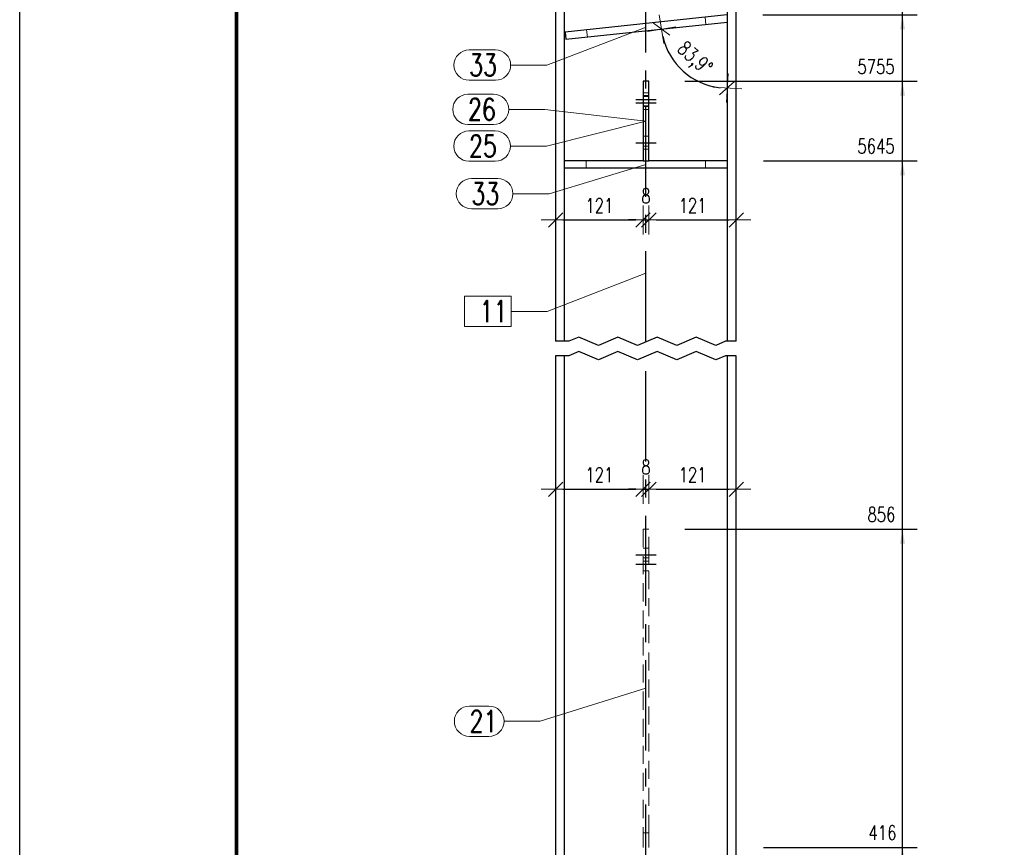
# Model space of a CAD drawing. Header units: millimetres. Extents: x 2097 to 3301, y 14853 to 15503.
# Tile 2 of 97: x 2099 to 2236, y 14961 to 15075. Entities that reach past the tile are written whole.
import ezdxf

# ---------------------------------------------------------------- set-up
doc = ezdxf.new("R2010")
doc.units = ezdxf.units.MM
doc.header["$LTSCALE"] = 10
doc.linetypes.add('HIDDEN', pattern=[0.375, 0.25, -0.125])
doc.linetypes.add('MITTE', pattern=[2, 1.25, -0.25, 0.25, -0.25])
doc.layers.get('Defpoints').update_dxf_attribs({"color": 1})
doc.layers.add('_FORMATKA', color=8, linetype='Continuous', plot=False)
for name, color, linetype, lineweight in [('_RAMKA', 7, 'Continuous', 35), ('PS_DIM', 4, 'Continuous', 13), ('PS_Hidden', 2, 'HIDDEN', 9), ('PS_Pos', 1, 'Continuous', 15), ('PS_SOLID', 7, 'Continuous', 30)]:
    doc.layers.add(name, color=color, linetype=linetype, lineweight=lineweight)
doc.layers.add('PS_MID', color=5, linetype='MITTE')
doc.layers.add('PS_SHAPE', color=3, linetype='Continuous')
doc.styles.add('simplex', font='simplex.shx', dxfattribs={"width": 0.75})
doc.dimstyles.new('1_10_GŁ_DS1-LS10', dxfattribs={"dimtxt": 2, "dimasz": 2, "dimexe": 2, "dimexo": 5, "dimgap": 1, "dimtad": 1, "dimjust": 4, "dimdec": 0, "dimlfac": 10, "dimtxsty": 'simplex', "dimblk1": 'NONE', "dimsah": 1, "dimcen": 2, "dimclrd": 256, "dimclre": 256, "dimclrt": 3, "dimadec": 1, "dimazin": 0, "dimtfac": 1, "dimtdec": 0, "dimtmove": 2, "dimatfit": 3, "dimfxl": 1, "dimarcsym": 0})
doc.dimstyles.new('1_10_PRZ', dxfattribs={"dimtxt": 2, "dimasz": 1, "dimexe": 2, "dimexo": 5, "dimgap": 1, "dimtad": 1, "dimdec": 0, "dimlfac": 10, "dimtxsty": 'simplex', "dimblk": 'dimznak', "dimcen": 2, "dimse1": 1, "dimse2": 1, "dimclrt": 3, "dimadec": 1, "dimazin": 0, "dimtfac": 1, "dimtdec": 0, "dimtix": 1, "dimtmove": 2, "dimatfit": 3, "dimldrblk": 'dim-grot', "dimfxl": 1, "dimarcsym": 0})

# ---------------------------------------------------------------- blocks, each defined once
blk = doc.blocks.new('dimznak')
at = {"color": 0}
for points in [[(0, 2), (0, -2)], [(-2, 0), (2, 0)]]:
    blk.add_lwpolyline(points, dxfattribs=at)
at = {"color": 2}
blk.add_lwpolyline([(1, 1), (-1, -1)], dxfattribs=at)
blk = doc.blocks.new('*D1158')
at = {"layer": 'Defpoints', "color": 0, "transparency": 16777216}
for p in [(2185.6, 15010.31), (2173.5, 15004.9), (2185.6, 15004.79)]:
    blk.add_point(p, dxfattribs=at)
at = {"layer": 'PS_DIM', "color": 0, "lineweight": -2, "transparency": 16777216}
blk.add_line((2174.5, 15010.31), (2184.6, 15010.31), dxfattribs=at)
at = {"layer": 'PS_DIM', "color": 0, "lineweight": -2, "transparency": 16777216, "rotation": 180}
blk.add_blockref('dimznak', (2173.5, 15010.31), dxfattribs=at)
at = {"layer": 'PS_DIM', "color": 0, "lineweight": -2, "transparency": 16777216}
blk.add_blockref('dimznak', (2185.6, 15010.31), dxfattribs=at)
at = {"layer": 'PS_DIM', "color": 3, "transparency": 16777216, "insert": (2179.55, 15012.31), "char_height": 2, "attachment_point": 5, "style": 'simplex'}
blk.add_mtext('121', dxfattribs=at)
blk = doc.blocks.new('dim-grot')
blk.add_hatch(color=256).paths.add_polyline_path([(0, 0), (-2, 0.5), (-2, -0.5)])
blk.add_lwpolyline([(0, 0), (-2, 0.5), (-2, -0.5), (0, 0)])
blk = doc.blocks.new('*D1159')
at = {"layer": 'Defpoints', "color": 0, "transparency": 16777216}
for p in [(2186.4, 15010.31), (2185.6, 15004.79), (2186.4, 15004.79)]:
    blk.add_point(p, dxfattribs=at)
at = {"layer": 'PS_DIM', "color": 0, "lineweight": -2, "transparency": 16777216}
for p, q in [((2184.6, 15010.31), (2183.6, 15010.31)), ((2185.6, 15010.31), (2186.4, 15010.31)), ((2187.4, 15010.31), (2188.4, 15010.31))]:
    blk.add_line(p, q, dxfattribs=at)
blk.add_blockref('dimznak', (2185.6, 15010.31), dxfattribs=at)
at = {"layer": 'PS_DIM', "color": 0, "lineweight": -2, "transparency": 16777216, "rotation": 180}
blk.add_blockref('dimznak', (2186.4, 15010.31), dxfattribs=at)
at = {"layer": 'PS_DIM', "color": 3, "transparency": 16777216, "insert": (2186, 15013.4), "char_height": 2, "attachment_point": 5, "style": 'simplex'}
blk.add_mtext('8', dxfattribs=at)
blk = doc.blocks.new('*D1160')
at = {"layer": 'Defpoints', "color": 0, "transparency": 16777216}
for p in [(2198.5, 15010.31), (2186.4, 15004.79), (2198.5, 15003.77)]:
    blk.add_point(p, dxfattribs=at)
at = {"layer": 'PS_DIM', "color": 0, "lineweight": -2, "transparency": 16777216}
blk.add_line((2187.4, 15010.31), (2197.5, 15010.31), dxfattribs=at)
at = {"layer": 'PS_DIM', "color": 0, "lineweight": -2, "transparency": 16777216, "rotation": 180}
blk.add_blockref('dimznak', (2186.4, 15010.31), dxfattribs=at)
at = {"layer": 'PS_DIM', "color": 0, "lineweight": -2, "transparency": 16777216}
blk.add_blockref('dimznak', (2198.5, 15010.31), dxfattribs=at)
at = {"layer": 'PS_DIM', "color": 3, "transparency": 16777216, "insert": (2192.45, 15012.31), "char_height": 2, "attachment_point": 5, "style": 'simplex'}
blk.add_mtext('121', dxfattribs=at)
blk = doc.blocks.new('*D1161')
at = {"layer": 'Defpoints', "color": 0, "transparency": 16777216}
for p in [(2185.6, 15055.79), (2173.5, 15054.64), (2185.6, 15047.59)]:
    blk.add_point(p, dxfattribs=at)
at = {"layer": 'PS_DIM', "color": 0, "lineweight": -2, "transparency": 16777216}
blk.add_line((2174.5, 15047.59), (2184.6, 15047.59), dxfattribs=at)
at = {"layer": 'PS_DIM', "color": 0, "lineweight": -2, "transparency": 16777216, "rotation": 180}
blk.add_blockref('dimznak', (2173.5, 15047.59), dxfattribs=at)
at = {"layer": 'PS_DIM', "color": 0, "lineweight": -2, "transparency": 16777216}
blk.add_blockref('dimznak', (2185.6, 15047.59), dxfattribs=at)
at = {"layer": 'PS_DIM', "color": 3, "transparency": 16777216, "insert": (2179.55, 15049.59), "char_height": 2, "attachment_point": 5, "style": 'simplex'}
blk.add_mtext('121', dxfattribs=at)
blk = doc.blocks.new('*D1162')
at = {"layer": 'Defpoints', "color": 0, "transparency": 16777216}
for p in [(2185.6, 15055.79), (2186.4, 15055.79), (2186.4, 15047.59)]:
    blk.add_point(p, dxfattribs=at)
at = {"layer": 'PS_DIM', "color": 0, "lineweight": -2, "transparency": 16777216}
for p, q in [((2184.6, 15047.59), (2183.6, 15047.59)), ((2185.6, 15047.59), (2186.4, 15047.59)), ((2187.4, 15047.59), (2188.4, 15047.59))]:
    blk.add_line(p, q, dxfattribs=at)
blk.add_blockref('dimznak', (2185.6, 15047.59), dxfattribs=at)
at = {"layer": 'PS_DIM', "color": 0, "lineweight": -2, "transparency": 16777216, "rotation": 180}
blk.add_blockref('dimznak', (2186.4, 15047.59), dxfattribs=at)
at = {"layer": 'PS_DIM', "color": 3, "transparency": 16777216, "insert": (2186, 15050.93), "char_height": 2, "attachment_point": 5, "style": 'simplex'}
blk.add_mtext('8', dxfattribs=at)
blk = doc.blocks.new('*D1163')
at = {"layer": 'Defpoints', "color": 0, "transparency": 16777216}
for p in [(2186.4, 15055.79), (2198.5, 15054.68), (2198.5, 15047.59)]:
    blk.add_point(p, dxfattribs=at)
at = {"layer": 'PS_DIM', "color": 0, "lineweight": -2, "transparency": 16777216}
blk.add_line((2187.4, 15047.59), (2197.5, 15047.59), dxfattribs=at)
at = {"layer": 'PS_DIM', "color": 0, "lineweight": -2, "transparency": 16777216, "rotation": 180}
blk.add_blockref('dimznak', (2186.4, 15047.59), dxfattribs=at)
at = {"layer": 'PS_DIM', "color": 0, "lineweight": -2, "transparency": 16777216}
blk.add_blockref('dimznak', (2198.5, 15047.59), dxfattribs=at)
at = {"layer": 'PS_DIM', "color": 3, "transparency": 16777216, "insert": (2192.45, 15049.59), "char_height": 2, "attachment_point": 5, "style": 'simplex'}
blk.add_mtext('121', dxfattribs=at)
blk = doc.blocks.new('*D1164')
at = {"layer": 'Defpoints', "color": 0, "transparency": 16777216}
for p in [(2197.25, 15161.29), (2197.25, 15149.61), (2174.91, 15147.22), (2190.09, 15144.77), (2197.25, 15035.29)]:
    blk.add_point(p, dxfattribs=at)
at = {"layer": 'PS_DIM', "color": 0, "lineweight": -2, "transparency": 16777216}
blk.add_arc((2197.25, 15149.61), 8.64, 192.7301, 263.3619, dxfattribs=at)
for p, rotation in [((2188.66, 15148.69), 99.4110277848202), ((2197.25, 15140.97), 356.6809749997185)]:
    blk.add_blockref('dimznak', p, dxfattribs=dict(at, rotation=rotation))
at = {"layer": 'PS_DIM', "color": 3, "transparency": 16777216, "insert": (2192.94, 15144.81), "char_height": 2, "attachment_point": 5, "rotation": 318.046, "style": 'simplex'}
blk.add_mtext('83,9°', dxfattribs=at)
blk = doc.blocks.new('*D1165')
at = {"layer": 'Defpoints', "color": 0, "transparency": 16777216}
for p in [(2197.25, 15161.29), (2197.25, 15124.36), (2174.91, 15121.97), (2190.05, 15119.49), (2197.25, 15035.29)]:
    blk.add_point(p, dxfattribs=at)
at = {"layer": 'PS_DIM', "color": 0, "lineweight": -2, "transparency": 16777216}
blk.add_arc((2197.25, 15124.36), 8.69, 192.6927, 263.3993, dxfattribs=at)
for p, rotation in [((2188.61, 15123.43), 99.39233707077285), ((2197.25, 15115.67), 356.699665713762)]:
    blk.add_blockref('dimznak', p, dxfattribs=dict(at, rotation=rotation))
at = {"layer": 'PS_DIM', "color": 3, "transparency": 16777216, "insert": (2192.9, 15119.53), "char_height": 2, "attachment_point": 5, "rotation": 318.046, "style": 'simplex'}
blk.add_mtext('83,9°', dxfattribs=at)
blk = doc.blocks.new('*D1166')
at = {"layer": 'Defpoints', "color": 0, "transparency": 16777216}
for p in [(2197.25, 15161.29), (2197.25, 15105.36), (2174.91, 15102.97), (2189.95, 15100.42), (2197.25, 15035.29)]:
    blk.add_point(p, dxfattribs=at)
at = {"layer": 'PS_DIM', "color": 0, "lineweight": -2, "transparency": 16777216}
blk.add_arc((2197.25, 15105.36), 8.81, 192.6004, 263.4916, dxfattribs=at)
for p, rotation in [((2188.49, 15104.42), 99.34621714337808), ((2197.25, 15096.55), 356.7457856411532)]:
    blk.add_blockref('dimznak', p, dxfattribs=dict(at, rotation=rotation))
at = {"layer": 'PS_DIM', "color": 3, "transparency": 16777216, "insert": (2192.82, 15100.43), "char_height": 2, "attachment_point": 5, "rotation": 318.046, "style": 'simplex'}
blk.add_mtext('83,9°', dxfattribs=at)
blk = doc.blocks.new('*D1167')
at = {"layer": 'Defpoints', "color": 0, "transparency": 16777216}
for p in [(2197.25, 15161.29), (2197.25, 15074.98), (2174.91, 15072.6), (2189.68, 15069.87), (2197.25, 15035.29)]:
    blk.add_point(p, dxfattribs=at)
at = {"layer": 'PS_DIM', "color": 0, "lineweight": -2, "transparency": 16777216}
blk.add_arc((2197.25, 15074.98), 9.13, 192.3702, 263.7218, dxfattribs=at)
for p, rotation in [((2188.17, 15074.01), 99.23109958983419), ((2197.25, 15065.85), 356.8609031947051)]:
    blk.add_blockref('dimznak', p, dxfattribs=dict(at, rotation=rotation))
at = {"layer": 'PS_DIM', "color": 3, "transparency": 16777216, "insert": (2192.61, 15069.82), "char_height": 2, "attachment_point": 5, "rotation": 318.046, "style": 'simplex'}
blk.add_mtext('83,9°', dxfattribs=at)
blk = doc.blocks.new('*D1190')
at = {"layer": 'Defpoints', "color": 0, "transparency": 16777216}
for p in [(2197.25, 14960.73), (2221.5, 14960.73), (2198.5, 14919.15)]:
    blk.add_point(p, dxfattribs=at)
at = {"layer": 'PS_DIM', "lineweight": -2, "transparency": 16777216}
for p, q in [((2202.25, 14960.73), (2223.5, 14960.73)), ((2221.5, 14919.15), (2221.5, 14958.73)), ((2203.5, 14919.15), (2223.5, 14919.15))]:
    blk.add_line(p, q, dxfattribs=at)
at = {"layer": 'PS_DIM', "transparency": 16777216}
blk.add_solid([(2221.16, 14958.73), (2221.83, 14958.73), (2221.5, 14960.73)], dxfattribs=at)
at = {"layer": 'PS_DIM', "color": 3, "transparency": 16777216, "insert": (2218.73, 14962.75), "char_height": 2, "attachment_point": 5, "rotation": 0.0573, "style": 'simplex'}
blk.add_mtext('416', dxfattribs=at)
blk = doc.blocks.new('_None')
blk = doc.blocks.new('*D1191')
at = {"layer": 'Defpoints', "color": 0, "transparency": 16777216}
for p in [(2186.4, 15004.79), (2221.5, 15004.79), (2198.5, 14919.15)]:
    blk.add_point(p, dxfattribs=at)
at = {"layer": 'PS_DIM', "lineweight": -2, "transparency": 16777216}
for p, q in [((2191.4, 15004.79), (2223.5, 15004.79)), ((2221.5, 14919.15), (2221.5, 15002.79)), ((2203.5, 14919.15), (2223.5, 14919.15))]:
    blk.add_line(p, q, dxfattribs=at)
at = {"layer": 'PS_DIM', "transparency": 16777216}
blk.add_solid([(2221.16, 15002.79), (2221.83, 15002.79), (2221.5, 15004.79)], dxfattribs=at)
at = {"layer": 'PS_DIM', "color": 3, "transparency": 16777216, "insert": (2218.58, 15006.81), "char_height": 2, "attachment_point": 5, "rotation": 0.0573, "style": 'simplex'}
blk.add_mtext('856', dxfattribs=at)
blk = doc.blocks.new('*D1192')
at = {"layer": 'Defpoints', "color": 0, "transparency": 16777216}
for p in [(2197.25, 15055.79), (2221.5, 15055.79), (2198.5, 14919.15)]:
    blk.add_point(p, dxfattribs=at)
at = {"layer": 'PS_DIM', "lineweight": -2, "transparency": 16777216}
for p, q in [((2202.25, 15055.79), (2223.5, 15055.79)), ((2221.5, 14919.15), (2221.5, 15053.79)), ((2203.5, 14919.15), (2223.5, 14919.15))]:
    blk.add_line(p, q, dxfattribs=at)
at = {"layer": 'PS_DIM', "transparency": 16777216}
blk.add_solid([(2221.16, 15053.79), (2221.83, 15053.79), (2221.5, 15055.79)], dxfattribs=at)
at = {"layer": 'PS_DIM', "color": 3, "transparency": 16777216, "insert": (2217.83, 15057.81), "char_height": 2, "attachment_point": 5, "rotation": 0.0573, "style": 'simplex'}
blk.add_mtext('5645', dxfattribs=at)
blk = doc.blocks.new('*D1193')
at = {"layer": 'Defpoints', "color": 0, "transparency": 16777216}
for p in [(2186.4, 15066.79), (2221.5, 15066.79), (2198.5, 14919.15)]:
    blk.add_point(p, dxfattribs=at)
at = {"layer": 'PS_DIM', "lineweight": -2, "transparency": 16777216}
for p, q in [((2191.4, 15066.79), (2223.5, 15066.79)), ((2221.5, 14919.15), (2221.5, 15064.79)), ((2203.5, 14919.15), (2223.5, 14919.15))]:
    blk.add_line(p, q, dxfattribs=at)
at = {"layer": 'PS_DIM', "transparency": 16777216}
blk.add_solid([(2221.16, 15064.79), (2221.83, 15064.79), (2221.5, 15066.79)], dxfattribs=at)
at = {"layer": 'PS_DIM', "color": 3, "transparency": 16777216, "insert": (2217.83, 15068.81), "char_height": 2, "attachment_point": 5, "rotation": 0.0573, "style": 'simplex'}
blk.add_mtext('5755', dxfattribs=at)
blk = doc.blocks.new('*D1194')
at = {"layer": 'Defpoints', "color": 0, "transparency": 16777216}
for p in [(2197.18, 15075.98), (2221.5, 15075.98), (2198.5, 14919.15)]:
    blk.add_point(p, dxfattribs=at)
at = {"layer": 'PS_DIM', "lineweight": -2, "transparency": 16777216}
for p, q in [((2202.18, 15075.98), (2223.5, 15075.98)), ((2221.5, 14919.15), (2221.5, 15073.98)), ((2203.5, 14919.15), (2223.5, 14919.15))]:
    blk.add_line(p, q, dxfattribs=at)
at = {"layer": 'PS_DIM', "transparency": 16777216}
blk.add_solid([(2221.16, 15073.98), (2221.83, 15073.98), (2221.5, 15075.98)], dxfattribs=at)
at = {"layer": 'PS_DIM', "color": 3, "transparency": 16777216, "insert": (2217.83, 15078), "char_height": 2, "attachment_point": 5, "rotation": 0.0573, "style": 'simplex'}
blk.add_mtext('5847', dxfattribs=at)
blk = doc.blocks.new('*D1195')
at = {"layer": 'Defpoints', "color": 0, "transparency": 16777216}
for p in [(2197.18, 15106.35), (2221.5, 15106.35), (2198.5, 14919.15)]:
    blk.add_point(p, dxfattribs=at)
at = {"layer": 'PS_DIM', "lineweight": -2, "transparency": 16777216}
for p, q in [((2202.18, 15106.35), (2223.5, 15106.35)), ((2221.5, 14919.15), (2221.5, 15104.35)), ((2203.5, 14919.15), (2223.5, 14919.15))]:
    blk.add_line(p, q, dxfattribs=at)
at = {"layer": 'PS_DIM', "transparency": 16777216}
blk.add_solid([(2221.16, 15104.35), (2221.83, 15104.35), (2221.5, 15106.35)], dxfattribs=at)
at = {"layer": 'PS_DIM', "color": 3, "transparency": 16777216, "insert": (2218.3, 15108.37), "char_height": 2, "attachment_point": 5, "rotation": 0.0573, "style": 'simplex'}
blk.add_mtext('6151', dxfattribs=at)
blk = doc.blocks.new('*D1196')
at = {"layer": 'Defpoints', "color": 0, "transparency": 16777216}
for p in [(2197.18, 15125.35), (2221.5, 15125.35), (2198.5, 14919.15)]:
    blk.add_point(p, dxfattribs=at)
at = {"layer": 'PS_DIM', "lineweight": -2, "transparency": 16777216}
for p, q in [((2202.18, 15125.35), (2223.5, 15125.35)), ((2221.5, 14919.15), (2221.5, 15123.35)), ((2203.5, 14919.15), (2223.5, 14919.15))]:
    blk.add_line(p, q, dxfattribs=at)
at = {"layer": 'PS_DIM', "transparency": 16777216}
blk.add_solid([(2221.16, 15123.35), (2221.83, 15123.35), (2221.5, 15125.35)], dxfattribs=at)
at = {"layer": 'PS_DIM', "color": 3, "transparency": 16777216, "insert": (2218.15, 15127.37), "char_height": 2, "attachment_point": 5, "rotation": 0.0573, "style": 'simplex'}
blk.add_mtext('6341', dxfattribs=at)
blk = doc.blocks.new('*D1197')
at = {"layer": 'Defpoints', "color": 0, "transparency": 16777216}
for p in [(2186.4, 15148.29), (2221.5, 15148.29), (2198.5, 14919.15)]:
    blk.add_point(p, dxfattribs=at)
at = {"layer": 'PS_DIM', "lineweight": -2, "transparency": 16777216}
for p, q in [((2191.4, 15148.29), (2223.5, 15148.29)), ((2221.5, 14919.15), (2221.5, 15146.29)), ((2203.5, 14919.15), (2223.5, 14919.15))]:
    blk.add_line(p, q, dxfattribs=at)
at = {"layer": 'PS_DIM', "transparency": 16777216}
blk.add_solid([(2221.16, 15146.29), (2221.83, 15146.29), (2221.5, 15148.29)], dxfattribs=at)
at = {"layer": 'PS_DIM', "color": 3, "transparency": 16777216, "insert": (2217.83, 15146.27), "char_height": 2, "attachment_point": 5, "rotation": 0.0573, "style": 'simplex'}
blk.add_mtext('6570', dxfattribs=at)
blk = doc.blocks.new('*D1198')
at = {"layer": 'Defpoints', "color": 0, "transparency": 16777216}
for p in [(2197.18, 15150.6), (2221.5, 15150.6), (2198.5, 14919.15)]:
    blk.add_point(p, dxfattribs=at)
at = {"layer": 'PS_DIM', "lineweight": -2, "transparency": 16777216}
for p, q in [((2202.18, 15150.6), (2223.5, 15150.6)), ((2221.5, 14919.15), (2221.5, 15148.6)), ((2203.5, 14919.15), (2223.5, 14919.15))]:
    blk.add_line(p, q, dxfattribs=at)
at = {"layer": 'PS_DIM', "transparency": 16777216}
blk.add_solid([(2221.16, 15148.6), (2221.83, 15148.6), (2221.5, 15150.6)], dxfattribs=at)
at = {"layer": 'PS_DIM', "color": 3, "transparency": 16777216, "insert": (2217.83, 15152.62), "char_height": 2, "attachment_point": 5, "rotation": 0.0573, "style": 'simplex'}
blk.add_mtext('6593', dxfattribs=at)
blk = doc.blocks.new('*D1199')
at = {"layer": 'Defpoints', "color": 0, "transparency": 16777216}
for p in [(2173.5, 15161.29), (2221.5, 15161.29), (2198.5, 14919.15)]:
    blk.add_point(p, dxfattribs=at)
at = {"layer": 'PS_DIM', "lineweight": -2, "transparency": 16777216}
for p, q in [((2178.5, 15161.29), (2223.5, 15161.29)), ((2221.5, 14919.15), (2221.5, 15159.29)), ((2203.5, 14919.15), (2223.5, 14919.15))]:
    blk.add_line(p, q, dxfattribs=at)
at = {"layer": 'PS_DIM', "transparency": 16777216}
blk.add_solid([(2221.16, 15159.29), (2221.83, 15159.29), (2221.5, 15161.29)], dxfattribs=at)
at = {"layer": 'PS_DIM', "color": 3, "transparency": 16777216, "insert": (2217.83, 15163.31), "char_height": 2, "attachment_point": 5, "rotation": 0.0573, "style": 'simplex'}
blk.add_mtext('6700', dxfattribs=at)
blk = doc.blocks.new('*X1557')
at = {"color": 1}
for p, q in [((2176.71, 15031.36), (2175.35, 15030.79)), ((2179.42, 15030.21), (2176.71, 15031.36)), ((2182.12, 15031.36), (2179.42, 15030.21)), ((2184.83, 15030.21), (2182.12, 15031.36)), ((2187.54, 15031.36), (2184.83, 15030.21)), ((2190.25, 15030.21), (2187.54, 15031.36)), ((2192.96, 15031.36), (2190.25, 15030.21)), ((2195.67, 15030.21), (2192.96, 15031.36)), ((2175.35, 15030.79), (2173.5, 15030.79)), ((2197.02, 15030.79), (2195.67, 15030.21)), ((2198.5, 15030.79), (2197.02, 15030.79)), ((2175.35, 15028.79), (2173.5, 15028.79)), ((2176.71, 15029.36), (2175.35, 15028.79)), ((2179.42, 15028.21), (2176.71, 15029.36)), ((2182.12, 15029.36), (2179.42, 15028.21)), ((2184.83, 15028.21), (2182.12, 15029.36)), ((2187.54, 15029.36), (2184.83, 15028.21)), ((2190.25, 15028.21), (2187.54, 15029.36)), ((2192.96, 15029.36), (2190.25, 15028.21)), ((2195.67, 15028.21), (2192.96, 15029.36)), ((2197.02, 15028.79), (2195.67, 15028.21)), ((2198.5, 15028.79), (2197.02, 15028.79))]:
    blk.add_line(p, q, dxfattribs=at)
at = {"layer": 'PS_Hidden', "color": 2, "linetype": 'HIDDEN'}
for p, q in [((2197.25, 15030.79), (2197.25, 15161.29)), ((2194.2, 15075.66), (2194.3, 15074.67)), ((2197.29, 15074.98), (2197.25, 15075.38)), ((2197.25, 15074.98), (2197.29, 15074.98)), ((2177.79, 15073.91), (2177.9, 15072.92)), ((2186.4, 15065.19), (2185.6, 15065.19)), ((2186.4, 15064.69), (2185.6, 15064.69)), ((2185.6, 15063.39), (2186.4, 15063.39)), ((2185.6, 15062.89), (2186.4, 15062.89)), ((2186.4, 15059.19), (2185.6, 15059.19)), ((2186.4, 15057.79), (2185.6, 15057.79)), ((2185.6, 15057.39), (2186.4, 15057.39)), ((2177.75, 15055.79), (2177.75, 15054.79)), ((2177.75, 15055.79), (2177.75, 15054.79)), ((2194.25, 15055.79), (2194.25, 15054.79)), ((2197.25, 14919.15), (2197.25, 15028.79)), ((2186.4, 15004.79), (2185.6, 15004.79)), ((2185.6, 15004.79), (2185.6, 14962.73)), ((2186.4, 15001.24), (2186.4, 15004.79)), ((2186.4, 15002.16), (2185.6, 15002.16)), ((2186.4, 15002.14), (2185.6, 15002.14)), ((2186.4, 14999.92), (2186.4, 15001.24)), ((2186.4, 15000.82), (2185.6, 15000.82)), ((2185.6, 15000.34), (2186.4, 15000.34)), ((2186.4, 14962.73), (2186.4, 14999.92)), ((2185.6, 14999.02), (2186.4, 14999.02)), ((2186.4, 14962.73), (2185.6, 14962.73)), ((2185.6, 14962.73), (2185.6, 14960.73)), ((2186.4, 14960.73), (2186.4, 14962.73))]:
    blk.add_line(p, q, dxfattribs=at)
at = {"layer": 'PS_MID', "color": 5, "linetype": 'MITTE'}
for p, q in [((2186, 15030.79), (2186, 15166.29)), ((2184.6, 15064.29), (2187.4, 15064.29)), ((2184.6, 15063.79), (2187.4, 15063.79)), ((2184.6, 15058.29), (2187.4, 15058.29)), ((2186, 14914.15), (2186, 15028.79)), ((2184.6, 15001.24), (2187.4, 15001.24)), ((2184.6, 14999.92), (2187.4, 14999.92))]:
    blk.add_line(p, q, dxfattribs=at)
at = {"layer": 'PS_SOLID', "color": 7, "linetype": 'Continuous'}
for p, q in [((2173.5, 15161.29), (2173.5, 15030.79)), ((2197.25, 15161.29), (2197.25, 15030.79)), ((2198.5, 15030.79), (2198.5, 15086.47)), ((2174.75, 15030.79), (2174.75, 15078.35)), ((2197.18, 15075.98), (2174.81, 15073.59)), ((2174.91, 15072.6), (2197.25, 15074.98)), ((2174.81, 15073.59), (2174.91, 15072.6)), ((2186.4, 15066.79), (2185.6, 15066.79)), ((2185.6, 15066.79), (2185.6, 15064.79)), ((2186.4, 15064.79), (2186.4, 15066.79)), ((2186.4, 15064.79), (2185.6, 15064.79)), ((2185.6, 15064.79), (2185.6, 15063.29)), ((2186.4, 15063.79), (2186.4, 15064.79)), ((2186.4, 15063.29), (2186.4, 15063.79)), ((2185.6, 15063.29), (2185.6, 15055.79)), ((2186.4, 15063.29), (2185.6, 15063.29)), ((2186.4, 15055.79), (2186.4, 15063.29)), ((2185.6, 15055.79), (2174.75, 15055.79)), ((2185.6, 15055.79), (2186.4, 15055.79)), ((2197.25, 15055.79), (2186.4, 15055.79)), ((2174.75, 15054.79), (2197.25, 15054.79)), ((2173.5, 15028.79), (2173.5, 14919.15)), ((2174.75, 14919.15), (2174.75, 15028.79)), ((2197.25, 15028.79), (2197.25, 14919.15)), ((2198.5, 14919.15), (2198.5, 15028.79))]:
    blk.add_line(p, q, dxfattribs=at)
blk = doc.blocks.new('*X1573')
at = {"color": 1}
for p, q in [((2186.05, 15074.29), (2172.28, 15069.03)), ((2161.54, 15071.13), (2165.18, 15071.13)), ((2167.28, 15069.03), (2172.28, 15069.03)), ((2161.54, 15066.93), (2165.18, 15066.93))]:
    blk.add_line(p, q, dxfattribs=at)
for centre, start, end in [((2161.54, 15069.03), 90, 270), ((2165.18, 15069.03), 270, 90)]:
    blk.add_arc(centre, 2.1, start, end, dxfattribs=at)
at = {"color": 2, "style": 'simplex', "width": 0.75}
blk.add_text('33', height=3, dxfattribs=at).set_placement((2161.54, 15067.53))
blk = doc.blocks.new('*X1574')
at = {"color": 1}
for p, q in [((2186.05, 15074.29), (2172.28, 15069.03)), ((2161.54, 15071.13), (2165.18, 15071.13)), ((2167.28, 15069.03), (2172.28, 15069.03)), ((2161.54, 15066.93), (2165.18, 15066.93))]:
    blk.add_line(p, q, dxfattribs=at)
for centre, start, end in [((2161.54, 15069.03), 90, 270), ((2165.18, 15069.03), 270, 90)]:
    blk.add_arc(centre, 2.1, start, end, dxfattribs=at)
at = {"color": 2, "style": 'simplex', "width": 0.75}
blk.add_text('33', height=3, dxfattribs=at).set_placement((2161.54, 15067.53))
blk = doc.blocks.new('*X1575')
at = {"color": 1}
for p, q in [((2186, 15061.29), (2172.26, 15057.82)), ((2161.51, 15059.92), (2165.16, 15059.92)), ((2167.26, 15057.82), (2172.26, 15057.82)), ((2161.51, 15055.72), (2165.16, 15055.72))]:
    blk.add_line(p, q, dxfattribs=at)
for centre, start, end in [((2161.51, 15057.82), 90, 270), ((2165.16, 15057.82), 270, 90)]:
    blk.add_arc(centre, 2.1, start, end, dxfattribs=at)
at = {"color": 2, "style": 'simplex', "width": 0.75}
blk.add_text('25', height=3, dxfattribs=at).set_placement((2161.51, 15056.32))
blk = doc.blocks.new('*X1576')
at = {"color": 1}
for p, q in [((2161.37, 15065), (2164.91, 15065)), ((2167.01, 15062.9), (2172.01, 15062.9)), ((2186, 15061.29), (2172.01, 15062.9)), ((2161.37, 15060.8), (2164.91, 15060.8))]:
    blk.add_line(p, q, dxfattribs=at)
for centre, start, end in [((2161.37, 15062.9), 90, 270), ((2164.91, 15062.9), 270, 90)]:
    blk.add_arc(centre, 2.1, start, end, dxfattribs=at)
at = {"color": 2, "style": 'simplex', "width": 0.75}
blk.add_text('26', height=3, dxfattribs=at).set_placement((2161.37, 15061.4))
blk = doc.blocks.new('*X1577')
at = {"color": 1}
for p, q in [((2186, 15055.29), (2172.6, 15051.23)), ((2161.86, 15053.33), (2165.5, 15053.33)), ((2167.6, 15051.23), (2172.6, 15051.23)), ((2161.86, 15049.13), (2165.5, 15049.13))]:
    blk.add_line(p, q, dxfattribs=at)
for centre, start, end in [((2161.86, 15051.23), 90, 270), ((2165.5, 15051.23), 270, 90)]:
    blk.add_arc(centre, 2.1, start, end, dxfattribs=at)
at = {"color": 2, "style": 'simplex', "width": 0.75}
blk.add_text('33', height=3, dxfattribs=at).set_placement((2161.86, 15049.73))
blk = doc.blocks.new('*X1578')
at = {"color": 1}
for p, q in [((2186, 15055.29), (2172.6, 15051.23)), ((2161.86, 15053.33), (2165.5, 15053.33)), ((2167.6, 15051.23), (2172.6, 15051.23)), ((2161.86, 15049.13), (2165.5, 15049.13))]:
    blk.add_line(p, q, dxfattribs=at)
for centre, start, end in [((2161.86, 15051.23), 90, 270), ((2165.5, 15051.23), 270, 90)]:
    blk.add_arc(centre, 2.1, start, end, dxfattribs=at)
at = {"color": 2, "style": 'simplex', "width": 0.75}
blk.add_text('33', height=3, dxfattribs=at).set_placement((2161.86, 15049.73))
blk = doc.blocks.new('*X1579')
at = {"color": 1}
for p, q in [((2186, 15040.22), (2172.34, 15034.93)), ((2167.34, 15037.03), (2160.89, 15037.03)), ((2160.89, 15037.03), (2160.89, 15032.83)), ((2167.34, 15032.83), (2167.34, 15037.03)), ((2167.34, 15034.93), (2172.34, 15034.93)), ((2160.89, 15032.83), (2167.34, 15032.83))]:
    blk.add_line(p, q, dxfattribs=at)
at = {"color": 2, "style": 'simplex', "width": 0.75}
blk.add_text('11', height=3, dxfattribs=at).set_placement((2162.99, 15033.43))
blk = doc.blocks.new('*X1598')
at = {"color": 1}
for p, q in [((2186, 14982.76), (2171.37, 14978.19)), ((2161.59, 14980.29), (2164.27, 14980.29)), ((2166.37, 14978.19), (2171.37, 14978.19)), ((2161.59, 14976.09), (2164.27, 14976.09))]:
    blk.add_line(p, q, dxfattribs=at)
for centre, start, end in [((2161.59, 14978.19), 90, 270), ((2164.27, 14978.19), 270, 90)]:
    blk.add_arc(centre, 2.1, start, end, dxfattribs=at)
at = {"color": 2, "style": 'simplex', "width": 0.75}
blk.add_text('21', height=3, dxfattribs=at).set_placement((2161.59, 14976.69))

msp = doc.modelspace()

# ---------------------------------------------------------------- linework, layer by layer
at = {"layer": '_FORMATKA', "lineweight": -3}
msp.add_lwpolyline([(2099.35, 14880.62), (3299.35, 14880.62), (3299.35, 15474.62), (2099.35, 15474.62)], close=True, dxfattribs=at)
at = {"layer": '_RAMKA', "lineweight": -3, "const_width": 0.5}
msp.add_lwpolyline([(2129.35, 14890.62), (3289.35, 14890.62), (3289.35, 15464.62), (2129.35, 15464.62)], close=True, dxfattribs=at)

# ---------------------------------------------------------------- block references
at = {"layer": 'PS_Pos'}
for name in ['*X1573', '*X1574', '*X1576', '*X1575', '*X1577', '*X1578', '*X1579', '*X1598']:
    msp.add_blockref(name, (0, 0), dxfattribs=at)
at = {"layer": 'PS_SHAPE', "color": 3}
msp.add_blockref('*X1557', (0, 0), dxfattribs=at)

# ---------------------------------------------------------------- dimensions: what is measured, and where the dimension line sits
at = {"layer": 'PS_DIM'}
for base, p2, text, picture, middle in [((2221.5, 15161.29), (2173.5, 15161.29), '6700', '*D1199', (2217.83, 15163.31)), ((2221.5, 15150.6), (2197.18, 15150.6), '6593', '*D1198', (2217.83, 15152.62)), ((2221.5, 15148.29), (2186.4, 15148.29), '6570', '*D1197', (2217.83, 15146.27)), ((2221.5, 15125.35), (2197.18, 15125.35), '6341', '*D1196', (2218.15, 15127.37)), ((2221.5, 15106.35), (2197.18, 15106.35), '6151', '*D1195', (2218.3, 15108.37)), ((2221.5, 15075.98), (2197.18, 15075.98), '5847', '*D1194', (2217.83, 15078)), ((2221.5, 15066.79), (2186.4, 15066.79), '5755', '*D1193', (2217.83, 15068.81)), ((2221.5, 15055.79), (2197.25, 15055.79), '5645', '*D1192', (2217.83, 15057.81))]:
    dim = msp.add_linear_dim(base=base, p1=(2198.5, 14919.15), p2=p2, angle=90, text=text, dimstyle='1_10_GŁ_DS1-LS10', dxfattribs=at)
    dim.commit()
    dim.dimension.update_dxf_attribs({"geometry": picture, "text_midpoint": middle, "dimtype": 160, "text_rotation": 0.0573})
for base, line2, picture, middle in [((2190.09, 15144.77), ((2174.91, 15147.22), (2197.25, 15149.61)), '*D1164', (2192.94, 15144.81)), ((2190.05, 15119.49), ((2174.91, 15121.97), (2197.25, 15124.36)), '*D1165', (2192.9, 15119.53)), ((2189.95, 15100.42), ((2174.91, 15102.97), (2197.25, 15105.36)), '*D1166', (2192.82, 15100.43)), ((2189.68, 15069.87), ((2174.91, 15072.6), (2197.25, 15074.98)), '*D1167', (2192.61, 15069.82))]:
    dim = msp.add_angular_dim_2l(base=base, line1=((2197.25, 15035.29), (2197.25, 15161.29)), line2=line2, dimstyle='1_10_PRZ', dxfattribs=at)
    dim.commit()
    dim.dimension.update_dxf_attribs({"geometry": picture, "text_midpoint": middle})
for base, p1, p2, picture, middle in [((2185.6, 15047.59), (2173.5, 15054.64), (2185.6, 15055.79), '*D1161', (2179.55, 15049.59)), ((2198.5, 15047.59), (2186.4, 15055.79), (2198.5, 15054.68), '*D1163', (2192.45, 15049.59)), ((2185.6, 15010.31), (2173.5, 15004.9), (2185.6, 15004.79), '*D1158', (2179.55, 15012.31)), ((2198.5, 15010.31), (2186.4, 15004.79), (2198.5, 15003.77), '*D1160', (2192.45, 15012.31))]:
    dim = msp.add_linear_dim(base=base, p1=p1, p2=p2, dimstyle='1_10_PRZ', dxfattribs=at)
    dim.commit()
    dim.dimension.update_dxf_attribs({"geometry": picture, "text_midpoint": middle})
for base, p1, p2, picture, middle in [((2186.4, 15047.59), (2185.6, 15055.79), (2186.4, 15055.79), '*D1162', (2186, 15050.93)), ((2186.4, 15010.31), (2185.6, 15004.79), (2186.4, 15004.79), '*D1159', (2186, 15013.4))]:
    dim = msp.add_linear_dim(base=base, p1=p1, p2=p2, dimstyle='1_10_PRZ', dxfattribs=at)
    dim.commit()
    dim.dimension.update_dxf_attribs({"geometry": picture, "text_midpoint": middle, "dimtype": 160})
for base, p2, picture, middle in [((2221.5, 15004.79), (2186.4, 15004.79), '*D1191', (2218.58, 15006.81)), ((2221.5, 14960.73), (2197.25, 14960.73), '*D1190', (2218.73, 14962.75))]:
    dim = msp.add_linear_dim(base=base, p1=(2198.5, 14919.15), p2=p2, angle=90, dimstyle='1_10_GŁ_DS1-LS10', dxfattribs=at)
    dim.commit()
    dim.dimension.update_dxf_attribs({"geometry": picture, "text_midpoint": middle, "dimtype": 160, "text_rotation": 0.0573})

doc.saveas('drawing.dxf')
